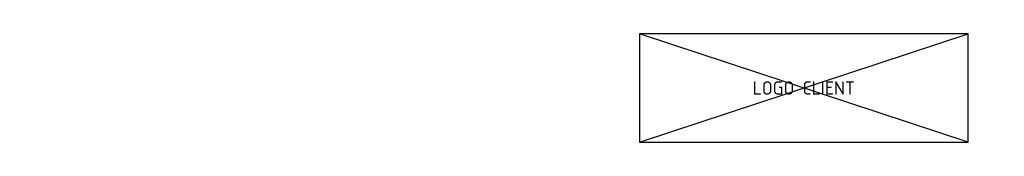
# Paper-space layout 'A0' of a CAD drawing. Header units: metres. Extents: x 994 to 1179, y 110 to 136.
import ezdxf
from ezdxf.enums import TextEntityAlignment as Align

# ---------------------------------------------------------------- set-up
doc = ezdxf.new("R2010")
doc.units = ezdxf.units.M
doc.layers.get('0').update_dxf_attribs({"color": 151})
doc.layers.get('Defpoints').update_dxf_attribs({"color": 171})
doc.layers.add('X-XX-AL-TEKENBLAD_TITELBLOK-S-1', color=7, linetype='Continuous', lineweight=25)
doc.layers.get('X-XX-AL-TEKENBLAD_TITELBLOK-S-1').off()
doc.styles.add('NLCS-ISO', font='NLCS-ISO.TTF')

# ---------------------------------------------------------------- blocks, each defined once
blk = doc.blocks.new('Iv-Logoblok-Opdrachtgever_V2.8')
at = {"lineweight": 35}
blk.add_lwpolyline([(185, 0), (0, 0), (0, 25.56), (185, 25.56)], close=True, dxfattribs=at)
at = {"layer": 'Defpoints'}
blk.add_lwpolyline([(116.45, 2.61), (178.19, 2.61), (178.19, 22.95), (116.45, 22.95)], close=True, dxfattribs=at)
for points in [[(116.45, 2.61), (178.19, 22.95)], [(178.19, 2.61), (116.45, 22.95)]]:
    blk.add_lwpolyline(points, dxfattribs=at)
at = {"lineweight": 18, "style": 'NLCS-ISO'}
blk.add_text('OPDR.GEVER', height=1.75, dxfattribs=at).set_placement((2.25, 21.48))
at = {"lineweight": 50, "style": 'NLCS-ISO'}
for tag, p in [('CLIENT_1', (22.23, 19.13)), ('CLIENT_2', (22.23, 11.74)), ('CLIENT_3', (22.23, 4.24))]:
    blk.add_attdef(tag, p, '', height=2.8, dxfattribs=at)
at = {"layer": 'Defpoints', "style": 'NLCS-ISO'}
blk.add_text('LOGO CLIENT', height=2.5, dxfattribs=at).set_placement((147.32, 12.78), align=Align.MIDDLE_CENTER)

psp = doc.layouts.new('A0')

# ---------------------------------------------------------------- block references
at = {"layer": 'X-XX-AL-TEKENBLAD_TITELBLOK-S-1'}
psp.add_blockref('Iv-Logoblok-Opdrachtgever_V2.8', (994, 110), dxfattribs=at)

doc.saveas('drawing.dxf')
